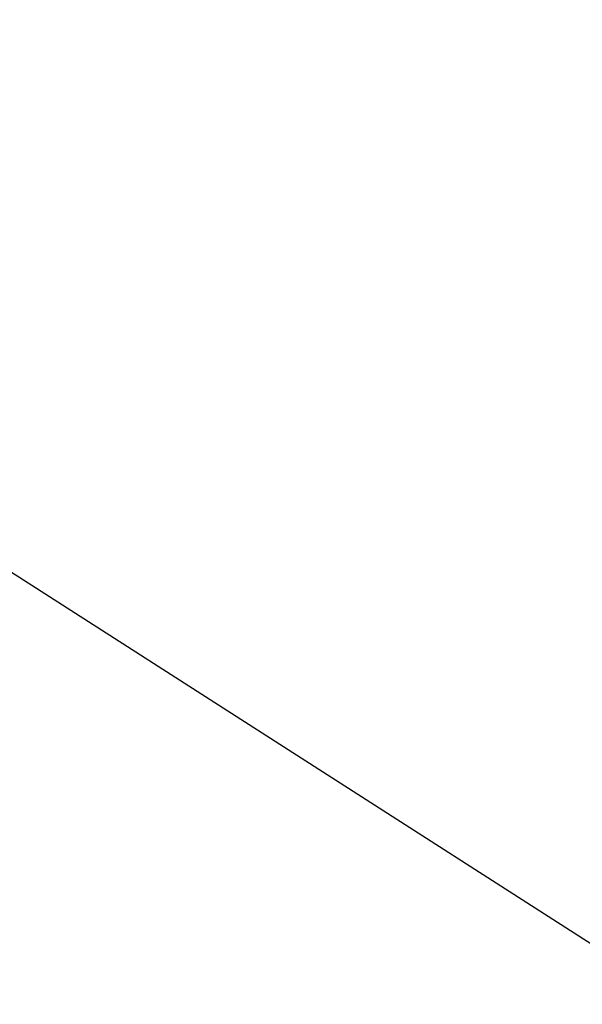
# Model space of a CAD drawing. Header units: millimetres. Extents: x 54 to 130, y 13 to 286.
# Tile 166 of 256: x 99.7367 to 99.7605, y 13.7626 to 13.8043. Entities that reach past the tile are written whole.
import ezdxf

# ---------------------------------------------------------------- set-up
doc = ezdxf.new("R2010")
doc.units = ezdxf.units.MM

msp = doc.modelspace()

# ---------------------------------------------------------------- linework, layer by layer
at = {"color": 7, "linetype": 'Continuous', "lineweight": 25, "flags": 128}
msp.add_lwpolyline([(100.785943, 13.451108), (100.392138, 13.499215), (99.870411, 13.694998), (99.361187, 14.021303), (98.997851, 14.341834), (98.643679, 14.730574), (98.298671, 15.187523), (97.962827, 15.712683), (97.716973, 16.150277), (97.476817, 16.623296), (97.242359, 17.131739), (97.0136, 17.675607), (96.79054, 18.254899), (96.431436, 19.299108), (96.088161, 20.441719)], dxfattribs=at)
at = {"color": 7, "linetype": 'Continuous', "lineweight": 25}
msp.add_open_spline([(102.037731, 13.433954), (101.977436, 13.446246), (101.857903, 13.470615), (101.680861, 13.673109), (101.523506, 13.968865), (101.385294, 14.329256), (101.26526, 14.718495), (101.14833, 15.176209), (101.044078, 15.658542), (100.951717, 16.144855), (100.870403, 16.618326), (100.791027, 17.127342), (100.713583, 17.671821), (100.621003, 18.382854), (100.515192, 19.293562), (100.398909, 20.439428), (100.297729, 21.575151), (100.210114, 22.671474), (100.134862, 23.705527), (100.065342, 24.756534), (100.002944, 25.791888), (99.947449, 26.801958), (99.897384, 27.803969), (99.860398, 28.623761), (99.83434, 29.246265), (99.817798, 29.660582), (99.802601, 30.062189), (99.78875, 30.451092), (99.776228, 30.827245), (99.765099, 31.190821), (99.754533, 31.562401), (99.745633, 31.947332), (99.739715, 32.349912), (99.73698, 32.749846), (99.737496, 33.147257), (99.741434, 33.560789), (99.749269, 33.987453), (99.761602, 34.423143), (99.77805, 34.846393), (99.797945, 35.243726), (99.820509, 35.612002), (99.84522, 35.94756), (99.872556, 36.257744), (99.898368, 36.503614), (99.921339, 36.692886), (99.93986, 36.826564), (99.957821, 36.941209), (99.977759, 37.045267), (100.003404, 37.170426), (100.03607, 37.322342), (100.130023, 37.753132), (100.222197, 38.144074), (100.311247, 38.493462), (100.338113, 38.597209), (100.365243, 38.700286), (100.392637, 38.802702), (100.420295, 38.904455), (100.483656, 39.13385), (100.549842, 39.362519), (100.618859, 39.590343), (100.654667, 39.706323), (100.691794, 39.824331), (100.733323, 39.95375), (100.779054, 40.093183), (100.827851, 40.23827), (100.926549, 40.524178), (101.074066, 40.922565), (101.269449, 41.384612), (101.436423, 41.72167), (101.575951, 41.970591), (101.689795, 42.152996), (101.802934, 42.314009), (101.909765, 42.446809), (102.017162, 42.563597), (102.122712, 42.657628), (102.228855, 42.728314), (102.29647, 42.745642), (102.328647, 42.753887)], degree=3, knots=[0, 0, 0, 0, 0.028741, 0.056977, 0.084884, 0.105129, 0.125235, 0.145276, 0.165328, 0.180413, 0.195527, 0.2107, 0.22596, 0.241336, 0.26729, 0.293764, 0.320873, 0.34161, 0.362521, 0.383647, 0.403577, 0.422067, 0.440504, 0.458914, 0.466556, 0.473922, 0.481017, 0.487841, 0.494398, 0.50069, 0.50672, 0.513588, 0.520322, 0.526961, 0.533543, 0.540109, 0.547636, 0.555104, 0.562574, 0.570109, 0.577032, 0.583826, 0.590541, 0.597227, 0.601169, 0.604987, 0.608283, 0.611453, 0.615808, 0.62201, 0.628769, 0.665485, 0.670055, 0.674659, 0.679299, 0.683973, 0.688682, 0.693427, 0.716274, 0.722229, 0.728238, 0.734298, 0.740883, 0.749062, 0.757183, 0.765246, 0.79823, 0.830252, 0.861188, 0.87958, 0.897922, 0.91622, 0.934114, 0.949283, 0.967753, 0.984654, 1, 1, 1, 1], dxfattribs=at)

doc.saveas('drawing.dxf')
